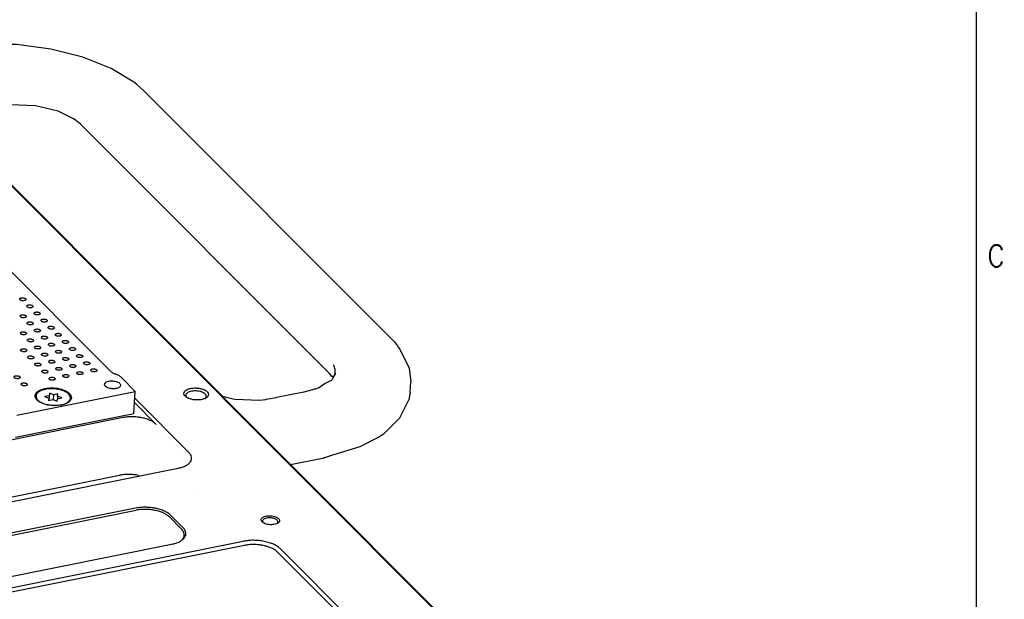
# Model space of a CAD drawing. Header units: inches. Extents: x 155 to 996, y 103 to 697.
# Tile 80 of 81: x 834 to 994, y 413 to 507. Entities that reach past the tile are written whole.
import ezdxf

# ---------------------------------------------------------------- set-up
doc = ezdxf.new("R2010")
doc.units = ezdxf.units.IN
doc.layers.add('1', color=7, linetype='Continuous')
doc.styles.add('CONVERTER_15', font='txt.shx', dxfattribs={"width": 0.9})

# ---------------------------------------------------------------- blocks, each defined once
blk = doc.blocks.new('E8021-24140', base_point=(199.01, 250.26))
at = {"color": 7, "linetype": 'Continuous'}
for p, q in [((732.97, 579.71), (944.08, 368.4)), ((944.92, 367.7), (733.81, 579.01)), ((861.05, 445.69), (861.09, 445.65)), ((856.14, 441.26), (852.6, 444.8)), ((852.65, 445.5), (861.44, 436.7)), ((864.07, 445.46), (864.1, 445.49)), ((850.76, 442.37), (764.9, 425.14)), ((770.55, 417.05), (850.19, 433.02)), ((773.83, 416.95), (859.69, 434.17)), ((853.24, 433), (853.47, 432.92)), ((862.37, 430.21), (862.38, 430.21)), ((862.37, 430.21), (862.38, 430.21)), ((852.79, 427.69), (818.09, 420.73)), ((818.19, 420.4), (852.89, 427.36)), ((860.49, 424.52), (858.49, 426.52)), ((858.26, 426.26), (860.25, 424.26)), ((873.49, 425.32), (873.47, 425.33)), ((875.74, 425.18), (875.74, 425.18)), ((820.7, 414.23), (858.63, 421.83)), ((830.22, 414.29), (870.25, 422.32)), ((860.06, 422.34), (860.1, 422.37)), ((870.45, 421.65), (830.42, 413.62)), ((875.82, 420.55), (917.85, 378.49)), ((918.32, 379.02), (876.3, 421.08))]:
    blk.add_line(p, q, dxfattribs=at)
for points, knots in [([(864.61, 446.07), (864.6, 446.17), (864.57, 446.38), (864.32, 446.65), (863.96, 446.87), (863.49, 447.04), (862.96, 447.15), (862.4, 447.18), (861.86, 447.14), (861.38, 447.03), (860.99, 446.85), (860.71, 446.62), (860.59, 446.32), (860.67, 446.01), (860.92, 445.74), (861.28, 445.52), (861.75, 445.35), (862.28, 445.24), (862.84, 445.21), (863.38, 445.25), (863.86, 445.36), (864.25, 445.54), (864.54, 445.77), (864.59, 445.98), (864.61, 446.07)], [0, 0, 0, 0, 0.284867, 0.629704, 1.056846, 1.558432, 2.110136, 2.679395, 3.231099, 3.732685, 4.159827, 4.504664, 4.789531, 5.074398, 5.419236, 5.846377, 6.347964, 6.899667, 7.468926, 8.020631, 8.522216, 8.949358, 9.294195, 9.579063, 9.579063, 9.579063, 9.579063]), ([(863.31, 446.58), (863.16, 446.61), (862.85, 446.69), (862.37, 446.7), (861.91, 446.66), (861.51, 446.56), (861.2, 446.4), (860.99, 446.18), (860.92, 445.91), (861.01, 445.77), (861.05, 445.69)], [0, 0, 0, 0, 0.472982, 0.95914, 1.426346, 1.845455, 2.196096, 2.475537, 2.712844, 2.967858, 2.967858, 2.967858, 2.967858]), ([(864.1, 445.49), (864.15, 445.55), (864.24, 445.66), (864.26, 445.9), (864.15, 446.11), (863.94, 446.3), (863.66, 446.47), (863.43, 446.54), (863.31, 446.58)], [0, 0, 0, 0, 0.228275, 0.434379, 0.660008, 0.934226, 1.264374, 1.643168, 1.643168, 1.643168, 1.643168]), ([(856.14, 441.26), (856, 441.38), (855.71, 441.64), (855.15, 441.93), (854.52, 442.17), (853.8, 442.35), (853.04, 442.47), (852.27, 442.51), (851.5, 442.49), (851.01, 442.41), (850.76, 442.37)], [0, 0, 0, 0, 0.542365, 1.162464, 1.851045, 2.592249, 3.366058, 4.150163, 4.921564, 5.658113, 5.658113, 5.658113, 5.658113]), ([(859.69, 434.17), (859.92, 434.22), (860.34, 434.32), (860.9, 434.55), (861.36, 434.84), (861.69, 435.18), (861.87, 435.56), (861.89, 435.96), (861.74, 436.36), (861.54, 436.58), (861.44, 436.7)], [0, 0, 0, 0, 0.682025, 1.29423, 1.828246, 2.286433, 2.687103, 3.06723, 3.472519, 3.938151, 3.938151, 3.938151, 3.938151]), ([(853.24, 433), (852.98, 433.04), (852.47, 433.13), (851.69, 433.17), (850.93, 433.15), (850.43, 433.06), (850.19, 433.02)], [0, 0, 0, 0, 0.773813, 1.557921, 2.329325, 3.065877, 3.065877, 3.065877, 3.065877]), ([(858.49, 426.52), (858.35, 426.65), (858.04, 426.92), (857.45, 427.22), (856.77, 427.48), (856.01, 427.68), (855.21, 427.8), (854.38, 427.84), (853.57, 427.82), (853.04, 427.73), (852.79, 427.69)], [0, 0, 0, 0, 0.576263, 1.235118, 1.966736, 2.754264, 3.576437, 4.409548, 5.229162, 6.011745, 6.011745, 6.011745, 6.011745]), ([(858.26, 426.26), (858.12, 426.37), (857.83, 426.63), (857.28, 426.92), (856.64, 427.16), (855.92, 427.34), (855.17, 427.46), (854.39, 427.5), (853.62, 427.48), (853.13, 427.4), (852.89, 427.36)], [0, 0, 0, 0, 0.542365, 1.162464, 1.851045, 2.592249, 3.366058, 4.150163, 4.921564, 5.658113, 5.658113, 5.658113, 5.658113]), ([(876.14, 425.63), (876.13, 425.71), (876.11, 425.87), (875.92, 426.07), (875.65, 426.23), (875.3, 426.36), (874.9, 426.44), (874.48, 426.47), (874.07, 426.44), (873.71, 426.35), (873.42, 426.22), (873.21, 426.04), (873.12, 425.82), (873.18, 425.59), (873.37, 425.39), (873.64, 425.22), (873.99, 425.09), (874.39, 425.01), (874.81, 424.99), (875.21, 425.02), (875.58, 425.1), (875.86, 425.23), (876.08, 425.41), (876.12, 425.56), (876.14, 425.63)], [0, 0, 0, 0, 0.21365, 0.472278, 0.792635, 1.168824, 1.582602, 2.009546, 2.423324, 2.799514, 3.11987, 3.378498, 3.592148, 3.805799, 4.064427, 4.384783, 4.760973, 5.17475, 5.601695, 6.015473, 6.391662, 6.712019, 6.970646, 7.184297, 7.184297, 7.184297, 7.184297]), ([(874.68, 426.11), (874.57, 426.12), (874.37, 426.12), (874.08, 426.09), (873.82, 426.02), (873.61, 425.92), (873.46, 425.79), (873.38, 425.64), (873.38, 425.47), (873.44, 425.38), (873.47, 425.33)], [0, 0, 0, 0, 0.309957, 0.605855, 0.874706, 1.107056, 1.299795, 1.460685, 1.612187, 1.782682, 1.782682, 1.782682, 1.782682]), ([(875.74, 425.18), (875.78, 425.23), (875.86, 425.31), (875.89, 425.47), (875.83, 425.64), (875.7, 425.78), (875.51, 425.91), (875.26, 426.01), (874.98, 426.08), (874.78, 426.1), (874.68, 426.11)], [0, 0, 0, 0, 0.172666, 0.32463, 0.483962, 0.674051, 0.903626, 1.170169, 1.464565, 1.774005, 1.774005, 1.774005, 1.774005]), ([(858.63, 421.83), (858.87, 421.89), (859.32, 421.99), (859.92, 422.24), (860.4, 422.55), (860.75, 422.9), (860.95, 423.31), (860.96, 423.74), (860.8, 424.17), (860.6, 424.4), (860.49, 424.52)], [0, 0, 0, 0, 0.724651, 1.37512, 1.942511, 2.429335, 2.855047, 3.258932, 3.689551, 4.184286, 4.184286, 4.184286, 4.184286]), ([(860.1, 422.37), (860.25, 422.5), (860.54, 422.75), (860.73, 423.28), (860.62, 423.83), (860.38, 424.11), (860.25, 424.26)], [0, 0, 0, 0, 0.598525, 1.106168, 1.610344, 2.200769, 2.200769, 2.200769, 2.200769]), ([(876.3, 421.08), (876.14, 421.21), (875.81, 421.5), (875.19, 421.82), (874.47, 422.1), (873.67, 422.3), (872.82, 422.43), (871.94, 422.48), (871.08, 422.46), (870.52, 422.36), (870.25, 422.32)], [0, 0, 0, 0, 0.610161, 1.307771, 2.082426, 2.91628, 3.786815, 4.668934, 5.536759, 6.365377, 6.365377, 6.365377, 6.365377]), ([(875.82, 420.55), (875.69, 420.67), (875.39, 420.93), (874.84, 421.21), (874.2, 421.46), (873.49, 421.64), (872.73, 421.76), (871.96, 421.8), (871.19, 421.78), (870.69, 421.69), (870.45, 421.65)], [0, 0, 0, 0, 0.542365, 1.162464, 1.851045, 2.592249, 3.366058, 4.150163, 4.921564, 5.658113, 5.658113, 5.658113, 5.658113])]:
    blk.add_open_spline(points, degree=3, knots=knots, dxfattribs=at)
blk = doc.blocks.new('E6978-24992', base_point=(812.28, 434.76))
at = {"color": 7, "linetype": 'Continuous'}
for p, q in [((812.28, 500.46), (821.2, 502.25)), ((821.22, 502.26), (821.2, 502.25)), ((821.28, 502.27), (821.22, 502.26)), ((821.73, 502.32), (821.28, 502.27)), ((821.94, 502.34), (821.73, 502.32)), ((822.06, 502.33), (821.94, 502.34)), ((822.12, 502.32), (822.06, 502.33)), ((822.5, 502.39), (822.12, 502.32)), ((827.89, 502.93), (822.5, 502.39)), ((833.48, 502.84), (827.89, 502.93)), ((839.01, 502.13), (833.48, 502.84)), ((844.2, 500.82), (839.01, 502.13)), ((848.8, 498.98), (844.2, 500.82)), ((852.49, 496.76), (848.8, 498.98)), ((852.6, 496.7), (852.49, 496.76)), ((852.65, 496.65), (852.6, 496.7)), ((852.67, 496.64), (852.65, 496.65)), ((852.69, 496.63), (852.67, 496.64)), ((852.74, 496.58), (852.69, 496.63)), ((852.92, 496.43), (852.74, 496.58)), ((854.12, 495.37), (852.92, 496.43)), ((894.48, 454.98), (854.12, 495.37)), ((825.35, 491.76), (829.8, 492.66)), ((829.93, 492.67), (829.8, 492.66)), ((830.76, 492.8), (829.93, 492.67)), ((831.16, 492.87), (830.76, 492.8)), ((831.4, 492.93), (831.16, 492.87)), ((831.52, 492.97), (831.4, 492.93)), ((832.57, 493.09), (831.52, 492.97)), ((836.54, 492.93), (832.57, 493.09)), ((840.21, 492.07), (836.54, 492.93)), ((842.7, 490.81), (840.21, 492.07)), ((822.57, 490.88), (822.16, 490.58)), ((822.99, 491.14), (822.57, 490.88)), ((823.43, 491.27), (822.99, 491.14)), ((823.5, 491.28), (823.43, 491.27)), ((823.65, 491.31), (823.5, 491.28)), ((823.97, 491.39), (823.65, 491.31)), ((825.35, 491.76), (823.97, 491.39)), ((842.99, 490.67), (842.7, 490.81)), ((843.1, 490.59), (842.99, 490.67)), ((843.1, 490.58), (843.1, 490.59)), ((843.11, 490.56), (843.1, 490.58)), ((843.13, 490.53), (843.11, 490.56)), ((843.17, 490.49), (843.13, 490.53)), ((843.28, 490.39), (843.17, 490.49)), ((843.45, 490.25), (843.28, 490.39)), ((843.89, 489.9), (843.45, 490.25)), ((884.24, 449.51), (843.89, 489.9)), ((894.48, 454.98), (894.78, 454.63)), ((894.78, 454.63), (895.13, 454.21)), ((895.13, 454.21), (895.27, 454.02)), ((895.27, 454.02), (895.34, 453.91)), ((895.34, 453.91), (895.38, 453.84)), ((895.38, 453.84), (895.39, 453.81)), ((895.39, 453.81), (895.65, 453.49)), ((895.65, 453.49), (897.15, 450.36)), ((884.45, 449.24), (884.24, 449.51)), ((884.57, 449.11), (884.45, 449.24)), ((884.64, 449.05), (884.57, 449.11)), ((884.7, 449.02), (884.64, 449.05)), ((884.95, 449.09), (884.68, 448.55)), ((884.74, 449.01), (884.7, 449.02)), ((884.83, 448.92), (884.74, 449.01)), ((884.84, 448.86), (884.79, 449.16)), ((885.19, 449.51), (884.95, 449.09)), ((885.09, 449.65), (885.19, 449.51)), ((897.15, 450.36), (897.46, 448.19)), ((883.52, 447.87), (882.45, 447.14)), ((884.52, 448.37), (883.52, 447.87)), ((884.68, 448.55), (884.52, 448.37)), ((897.35, 446.44), (897.46, 448.19)), ((866.87, 445.82), (867.5, 445.68)), ((867.5, 445.68), (868.91, 445.35)), ((880.1, 446.51), (875.65, 445.62)), ((881.48, 446.89), (880.1, 446.51)), ((881.8, 446.97), (881.48, 446.89)), ((881.95, 447), (881.8, 446.97)), ((882.02, 447.01), (881.95, 447)), ((882.45, 447.14), (882.02, 447.01)), ((897.35, 446.44), (897.12, 445.3)), ((868.91, 445.35), (872.88, 445.18)), ((872.88, 445.18), (873.92, 445.31)), ((873.92, 445.31), (874.04, 445.35)), ((874.04, 445.35), (874.28, 445.4)), ((874.28, 445.4), (874.69, 445.48)), ((874.69, 445.48), (875.51, 445.6)), ((875.51, 445.6), (875.65, 445.62)), ((897.12, 445.3), (895.61, 442.26)), ((895.61, 442.26), (892.93, 439.63)), ((892.93, 439.63), (892.22, 439.22)), ((892.22, 439.22), (889.16, 437.64)), ((884.2, 436.11), (884.1, 436.06)), ((884.25, 436.13), (884.2, 436.11)), ((884.58, 436.2), (884.25, 436.13)), ((889.16, 437.64), (884.58, 436.2)), ((877.93, 434.76), (883.35, 435.84)), ((883.44, 435.87), (883.35, 435.84)), ((883.91, 435.99), (883.44, 435.87)), ((884.1, 436.06), (883.91, 435.99))]:
    blk.add_line(p, q, dxfattribs=at)
for points, knots in [([(821.31, 502.26), (821.29, 502.26), (821.26, 502.26), (821.23, 502.26), (821.21, 502.26)], [0, 0, 0, 0, 0.04769152, 0.09403032, 0.09403032, 0.09403032, 0.09403032]), ([(829.8, 492.66), (829.81, 492.66), (829.84, 492.67), (829.86, 492.68), (829.87, 492.68)], [0, 0, 0, 0, 0.04125826, 0.08332157, 0.08332157, 0.08332157, 0.08332157]), ([(843.79, 490.01), (843.8, 489.99), (843.83, 489.95), (843.87, 489.92), (843.89, 489.9)], [0, 0, 0, 0, 0.0749443, 0.1496694, 0.1496694, 0.1496694, 0.1496694]), ([(885.13, 449.39), (885.15, 449.65), (885.19, 450.17), (885, 450.66), (884.9, 450.91)], [0, 0, 0, 0, 0.7579, 1.554132, 1.554132, 1.554132, 1.554132]), ([(884.14, 449.62), (884.16, 449.6), (884.19, 449.56), (884.22, 449.53), (884.24, 449.51)], [0, 0, 0, 0, 0.0749443, 0.1496695, 0.1496695, 0.1496695, 0.1496695]), ([(880.11, 446.51), (880.1, 446.51), (880.1, 446.51), (880.1, 446.51), (880.1, 446.51)], [0, 0, 0, 0, 0.004898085, 0.00979479, 0.00979479, 0.00979479, 0.00979479]), ([(875.66, 445.62), (875.66, 445.62), (875.65, 445.62), (875.65, 445.62), (875.65, 445.62)], [0, 0, 0, 0, 0.004898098, 0.009794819, 0.009794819, 0.009794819, 0.009794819]), ([(883.25, 435.84), (883.26, 435.84), (883.29, 435.84), (883.33, 435.84), (883.34, 435.84)], [0, 0, 0, 0, 0.04769164, 0.09403043, 0.09403043, 0.09403043, 0.09403043]), ([(883.35, 435.84), (883.36, 435.85), (883.39, 435.85), (883.42, 435.87), (883.43, 435.87)], [0, 0, 0, 0, 0.04124785, 0.08330042, 0.08330042, 0.08330042, 0.08330042])]:
    blk.add_open_spline(points, degree=3, knots=knots, dxfattribs=at)
blk = doc.blocks.new('E8021-64140', base_point=(199.01, 250.26))
for name, p in [('E8021-24140', (199.01, 250.26)), ('E6978-24992', (812.28, 434.76))]:
    blk.add_blockref(name, p)
blk = doc.blocks.new('E8021-26512__46', base_point=(778.14, 439.18))
at = {"color": 7, "linetype": 'Continuous'}
for p, q in [((848.66, 449.93), (800.39, 498.25)), ((849.56, 449.41), (849.54, 449.42)), ((852.71, 446.62), (850.44, 448.9)), ((833.5, 442.76), (852.71, 446.62)), ((852.49, 443.04), (852.71, 446.62)), ((833.28, 439.18), (852.49, 443.04))]:
    blk.add_line(p, q, dxfattribs=at)
for points, knots in [([(833.99, 461.59), (834, 461.56), (834.01, 461.49), (834.11, 461.41), (834.23, 461.36), (834.39, 461.32), (834.56, 461.31), (834.72, 461.33), (834.86, 461.37), (834.95, 461.43), (835, 461.53), (834.97, 461.62), (834.88, 461.7), (834.75, 461.76), (834.59, 461.8), (834.42, 461.81), (834.26, 461.79), (834.13, 461.75), (834.02, 461.68), (834, 461.62), (833.99, 461.59)], [0, 0, 0, 0, 0.088201, 0.201564, 0.345167, 0.510862, 0.68451, 0.850206, 0.993808, 1.107172, 1.195372, 1.283573, 1.396937, 1.540539, 1.706235, 1.879883, 2.045578, 2.189181, 2.302544, 2.390745, 2.390745, 2.390745, 2.390745]), ([(835.14, 460.44), (835.15, 460.41), (835.16, 460.34), (835.26, 460.26), (835.38, 460.2), (835.54, 460.17), (835.71, 460.16), (835.87, 460.17), (836.01, 460.22), (836.11, 460.28), (836.15, 460.37), (836.12, 460.47), (836.03, 460.55), (835.9, 460.61), (835.74, 460.64), (835.57, 460.65), (835.41, 460.64), (835.28, 460.59), (835.17, 460.53), (835.15, 460.46), (835.14, 460.44)], [0, 0, 0, 0, 0.088201, 0.201564, 0.345167, 0.510862, 0.68451, 0.850206, 0.993808, 1.107172, 1.195372, 1.283573, 1.396937, 1.540539, 1.706235, 1.879883, 2.045578, 2.189181, 2.302544, 2.390745, 2.390745, 2.390745, 2.390745]), ([(834.03, 458.83), (834.04, 458.8), (834.05, 458.73), (834.15, 458.66), (834.28, 458.6), (834.43, 458.56), (834.6, 458.55), (834.76, 458.57), (834.9, 458.61), (835, 458.67), (835.05, 458.77), (835.01, 458.87), (834.92, 458.94), (834.79, 459), (834.63, 459.04), (834.46, 459.05), (834.3, 459.03), (834.17, 458.99), (834.06, 458.92), (834.04, 458.86), (834.03, 458.83)], [0, 0, 0, 0, 0.088201, 0.201564, 0.345167, 0.510862, 0.68451, 0.850206, 0.993808, 1.107172, 1.195372, 1.283573, 1.396937, 1.540539, 1.706235, 1.879883, 2.045578, 2.189181, 2.302544, 2.390745, 2.390745, 2.390745, 2.390745]), ([(836.29, 459.28), (836.3, 459.25), (836.31, 459.18), (836.41, 459.11), (836.54, 459.05), (836.69, 459.01), (836.86, 459), (837.02, 459.02), (837.16, 459.06), (837.26, 459.13), (837.31, 459.22), (837.27, 459.32), (837.18, 459.39), (837.05, 459.45), (836.89, 459.49), (836.72, 459.5), (836.56, 459.48), (836.43, 459.44), (836.32, 459.38), (836.3, 459.31), (836.29, 459.28)], [0, 0, 0, 0, 0.088201, 0.201564, 0.345167, 0.510862, 0.68451, 0.850206, 0.993808, 1.107172, 1.195372, 1.283573, 1.396937, 1.540539, 1.706235, 1.879883, 2.045578, 2.189181, 2.302544, 2.390745, 2.390745, 2.390745, 2.390745]), ([(835.19, 457.68), (835.19, 457.65), (835.2, 457.58), (835.3, 457.5), (835.43, 457.44), (835.59, 457.41), (835.75, 457.4), (835.92, 457.41), (836.05, 457.46), (836.15, 457.52), (836.2, 457.61), (836.16, 457.71), (836.07, 457.79), (835.94, 457.85), (835.78, 457.88), (835.62, 457.89), (835.45, 457.88), (835.32, 457.83), (835.22, 457.77), (835.2, 457.71), (835.19, 457.68)], [0, 0, 0, 0, 0.088201, 0.201564, 0.345167, 0.510862, 0.68451, 0.850206, 0.993808, 1.107172, 1.195372, 1.283573, 1.396937, 1.540539, 1.706235, 1.879883, 2.045578, 2.189181, 2.302544, 2.390745, 2.390745, 2.390745, 2.390745]), ([(837.45, 458.13), (837.45, 458.1), (837.46, 458.03), (837.56, 457.96), (837.69, 457.9), (837.85, 457.86), (838.01, 457.85), (838.18, 457.87), (838.31, 457.91), (838.41, 457.97), (838.46, 458.07), (838.42, 458.17), (838.33, 458.24), (838.2, 458.3), (838.04, 458.34), (837.88, 458.35), (837.71, 458.33), (837.58, 458.29), (837.48, 458.22), (837.46, 458.16), (837.45, 458.13)], [0, 0, 0, 0, 0.088201, 0.201564, 0.345167, 0.510862, 0.68451, 0.850206, 0.993808, 1.107172, 1.195372, 1.283573, 1.396937, 1.540539, 1.706235, 1.879883, 2.045578, 2.189181, 2.302544, 2.390745, 2.390745, 2.390745, 2.390745]), ([(838.6, 456.98), (838.6, 456.95), (838.62, 456.88), (838.71, 456.8), (838.84, 456.74), (839, 456.71), (839.17, 456.7), (839.33, 456.71), (839.46, 456.76), (839.56, 456.82), (839.61, 456.91), (839.57, 457.01), (839.48, 457.09), (839.35, 457.15), (839.2, 457.18), (839.03, 457.19), (838.87, 457.18), (838.73, 457.13), (838.63, 457.07), (838.61, 457.01), (838.6, 456.98)], [0, 0, 0, 0, 0.088201, 0.201564, 0.345167, 0.510862, 0.68451, 0.850206, 0.993808, 1.107172, 1.195372, 1.283573, 1.396937, 1.540539, 1.706235, 1.879883, 2.045578, 2.189181, 2.302544, 2.390745, 2.390745, 2.390745, 2.390745]), ([(834.08, 456.07), (834.08, 456.04), (834.1, 455.97), (834.19, 455.9), (834.32, 455.84), (834.48, 455.8), (834.65, 455.79), (834.81, 455.81), (834.94, 455.85), (835.04, 455.91), (835.09, 456.01), (835.05, 456.11), (834.96, 456.18), (834.83, 456.24), (834.68, 456.28), (834.51, 456.29), (834.35, 456.27), (834.21, 456.23), (834.11, 456.16), (834.09, 456.1), (834.08, 456.07)], [0, 0, 0, 0, 0.088201, 0.201564, 0.345167, 0.510862, 0.68451, 0.850206, 0.993808, 1.107172, 1.195372, 1.283573, 1.396937, 1.540539, 1.706235, 1.879883, 2.045578, 2.189181, 2.302544, 2.390745, 2.390745, 2.390745, 2.390745]), ([(836.34, 456.52), (836.34, 456.49), (836.36, 456.43), (836.45, 456.35), (836.58, 456.29), (836.74, 456.25), (836.91, 456.24), (837.07, 456.26), (837.2, 456.3), (837.3, 456.37), (837.35, 456.46), (837.31, 456.56), (837.22, 456.64), (837.09, 456.69), (836.94, 456.73), (836.77, 456.74), (836.61, 456.72), (836.47, 456.68), (836.37, 456.62), (836.35, 456.55), (836.34, 456.52)], [0, 0, 0, 0, 0.088201, 0.201564, 0.345167, 0.510862, 0.68451, 0.850206, 0.993808, 1.107172, 1.195372, 1.283573, 1.396937, 1.540539, 1.706235, 1.879883, 2.045578, 2.189181, 2.302544, 2.390745, 2.390745, 2.390745, 2.390745]), ([(837.49, 455.37), (837.5, 455.34), (837.51, 455.27), (837.6, 455.2), (837.73, 455.14), (837.89, 455.1), (838.06, 455.09), (838.22, 455.11), (838.35, 455.15), (838.45, 455.21), (838.5, 455.31), (838.47, 455.41), (838.37, 455.48), (838.25, 455.54), (838.09, 455.58), (837.92, 455.59), (837.76, 455.57), (837.62, 455.53), (837.52, 455.47), (837.5, 455.4), (837.49, 455.37)], [0, 0, 0, 0, 0.088201, 0.201564, 0.345167, 0.510862, 0.68451, 0.850206, 0.993808, 1.107172, 1.195372, 1.283573, 1.396937, 1.540539, 1.706235, 1.879883, 2.045578, 2.189181, 2.302544, 2.390745, 2.390745, 2.390745, 2.390745]), ([(839.75, 455.82), (839.75, 455.79), (839.77, 455.73), (839.86, 455.65), (839.99, 455.59), (840.15, 455.56), (840.32, 455.54), (840.48, 455.56), (840.61, 455.6), (840.71, 455.67), (840.76, 455.76), (840.72, 455.86), (840.63, 455.94), (840.51, 455.99), (840.35, 456.03), (840.18, 456.04), (840.02, 456.02), (839.88, 455.98), (839.78, 455.92), (839.76, 455.85), (839.75, 455.82)], [0, 0, 0, 0, 0.088201, 0.201564, 0.345167, 0.510862, 0.68451, 0.850206, 0.993808, 1.107172, 1.195372, 1.283573, 1.396937, 1.540539, 1.706235, 1.879883, 2.045578, 2.189181, 2.302544, 2.390745, 2.390745, 2.390745, 2.390745]), ([(835.23, 454.92), (835.24, 454.89), (835.25, 454.82), (835.34, 454.74), (835.47, 454.69), (835.63, 454.65), (835.8, 454.64), (835.96, 454.66), (836.09, 454.7), (836.19, 454.76), (836.24, 454.86), (836.21, 454.95), (836.12, 455.03), (835.99, 455.09), (835.83, 455.12), (835.66, 455.14), (835.5, 455.12), (835.36, 455.08), (835.26, 455.01), (835.24, 454.95), (835.23, 454.92)], [0, 0, 0, 0, 0.088201, 0.201564, 0.345167, 0.510862, 0.68451, 0.850206, 0.993808, 1.107172, 1.195372, 1.283573, 1.396937, 1.540539, 1.706235, 1.879883, 2.045578, 2.189181, 2.302544, 2.390745, 2.390745, 2.390745, 2.390745]), ([(836.38, 453.76), (836.39, 453.74), (836.4, 453.67), (836.5, 453.59), (836.62, 453.53), (836.78, 453.5), (836.95, 453.49), (837.11, 453.5), (837.25, 453.55), (837.35, 453.61), (837.39, 453.7), (837.36, 453.8), (837.27, 453.88), (837.14, 453.94), (836.98, 453.97), (836.81, 453.98), (836.65, 453.97), (836.52, 453.92), (836.41, 453.86), (836.39, 453.79), (836.38, 453.76)], [0, 0, 0, 0, 0.088201, 0.201564, 0.345167, 0.510862, 0.68451, 0.850206, 0.993808, 1.107172, 1.195372, 1.283573, 1.396937, 1.540539, 1.706235, 1.879883, 2.045578, 2.189181, 2.302544, 2.390745, 2.390745, 2.390745, 2.390745]), ([(838.64, 454.22), (838.65, 454.19), (838.66, 454.12), (838.76, 454.04), (838.88, 453.99), (839.04, 453.95), (839.21, 453.94), (839.37, 453.96), (839.51, 454), (839.6, 454.06), (839.65, 454.16), (839.62, 454.25), (839.53, 454.33), (839.4, 454.39), (839.24, 454.43), (839.07, 454.44), (838.91, 454.42), (838.78, 454.38), (838.67, 454.31), (838.65, 454.25), (838.64, 454.22)], [0, 0, 0, 0, 0.088201, 0.201564, 0.345167, 0.510862, 0.68451, 0.850206, 0.993808, 1.107172, 1.195372, 1.283573, 1.396937, 1.540539, 1.706235, 1.879883, 2.045578, 2.189181, 2.302544, 2.390745, 2.390745, 2.390745, 2.390745]), ([(840.9, 454.67), (840.91, 454.64), (840.92, 454.57), (841.02, 454.5), (841.14, 454.44), (841.3, 454.4), (841.47, 454.39), (841.63, 454.41), (841.77, 454.45), (841.86, 454.52), (841.91, 454.61), (841.88, 454.71), (841.79, 454.78), (841.66, 454.84), (841.5, 454.88), (841.33, 454.89), (841.17, 454.87), (841.04, 454.83), (840.93, 454.77), (840.91, 454.7), (840.9, 454.67)], [0, 0, 0, 0, 0.088201, 0.201564, 0.345167, 0.510862, 0.68451, 0.850206, 0.993808, 1.107172, 1.195372, 1.283573, 1.396937, 1.540539, 1.706235, 1.879883, 2.045578, 2.189181, 2.302544, 2.390745, 2.390745, 2.390745, 2.390745]), ([(842.05, 453.52), (842.06, 453.49), (842.07, 453.42), (842.17, 453.35), (842.29, 453.29), (842.45, 453.25), (842.62, 453.24), (842.78, 453.26), (842.92, 453.3), (843.02, 453.36), (843.06, 453.46), (843.03, 453.55), (842.94, 453.63), (842.81, 453.69), (842.65, 453.73), (842.48, 453.74), (842.32, 453.72), (842.19, 453.68), (842.08, 453.61), (842.06, 453.55), (842.05, 453.52)], [0, 0, 0, 0, 0.088201, 0.201564, 0.345167, 0.510862, 0.68451, 0.850206, 0.993808, 1.107172, 1.195372, 1.283573, 1.396937, 1.540539, 1.706235, 1.879883, 2.045578, 2.189181, 2.302544, 2.390745, 2.390745, 2.390745, 2.390745]), ([(834.12, 453.31), (834.13, 453.28), (834.14, 453.21), (834.24, 453.14), (834.36, 453.08), (834.52, 453.04), (834.69, 453.03), (834.85, 453.05), (834.99, 453.09), (835.09, 453.16), (835.13, 453.25), (835.1, 453.35), (835.01, 453.42), (834.88, 453.48), (834.72, 453.52), (834.55, 453.53), (834.39, 453.51), (834.26, 453.47), (834.15, 453.41), (834.13, 453.34), (834.12, 453.31)], [0, 0, 0, 0, 0.088201, 0.201564, 0.345167, 0.510862, 0.68451, 0.850206, 0.993808, 1.107172, 1.195372, 1.283573, 1.396937, 1.540539, 1.706235, 1.879883, 2.045578, 2.189181, 2.302544, 2.390745, 2.390745, 2.390745, 2.390745]), ([(835.27, 452.16), (835.28, 452.13), (835.29, 452.06), (835.39, 451.99), (835.51, 451.93), (835.67, 451.89), (835.84, 451.88), (836, 451.9), (836.14, 451.94), (836.24, 452), (836.28, 452.1), (836.25, 452.2), (836.16, 452.27), (836.03, 452.33), (835.87, 452.37), (835.7, 452.38), (835.54, 452.36), (835.41, 452.32), (835.3, 452.25), (835.28, 452.19), (835.27, 452.16)], [0, 0, 0, 0, 0.088201, 0.201564, 0.345167, 0.510862, 0.68451, 0.850206, 0.993808, 1.107172, 1.195372, 1.283573, 1.396937, 1.540539, 1.706235, 1.879883, 2.045578, 2.189181, 2.302544, 2.390745, 2.390745, 2.390745, 2.390745]), ([(837.53, 452.61), (837.54, 452.58), (837.55, 452.51), (837.65, 452.44), (837.77, 452.38), (837.93, 452.34), (838.1, 452.33), (838.26, 452.35), (838.4, 452.39), (838.5, 452.46), (838.54, 452.55), (838.51, 452.65), (838.42, 452.72), (838.29, 452.78), (838.13, 452.82), (837.96, 452.83), (837.8, 452.81), (837.67, 452.77), (837.56, 452.71), (837.54, 452.64), (837.53, 452.61)], [0, 0, 0, 0, 0.088201, 0.201564, 0.345167, 0.510862, 0.68451, 0.850206, 0.993808, 1.107172, 1.195372, 1.283573, 1.396937, 1.540539, 1.706235, 1.879883, 2.045578, 2.189181, 2.302544, 2.390745, 2.390745, 2.390745, 2.390745]), ([(839.79, 453.07), (839.8, 453.04), (839.81, 452.97), (839.91, 452.89), (840.03, 452.83), (840.19, 452.8), (840.36, 452.79), (840.52, 452.8), (840.66, 452.85), (840.76, 452.91), (840.8, 453), (840.77, 453.1), (840.68, 453.18), (840.55, 453.24), (840.39, 453.27), (840.22, 453.28), (840.06, 453.27), (839.93, 453.22), (839.82, 453.16), (839.8, 453.09), (839.79, 453.07)], [0, 0, 0, 0, 0.088201, 0.201564, 0.345167, 0.510862, 0.68451, 0.850206, 0.993808, 1.107172, 1.195372, 1.283573, 1.396937, 1.540539, 1.706235, 1.879883, 2.045578, 2.189181, 2.302544, 2.390745, 2.390745, 2.390745, 2.390745]), ([(840.94, 451.91), (840.95, 451.88), (840.96, 451.81), (841.06, 451.74), (841.19, 451.68), (841.34, 451.64), (841.51, 451.63), (841.67, 451.65), (841.81, 451.69), (841.91, 451.76), (841.96, 451.85), (841.92, 451.95), (841.83, 452.02), (841.7, 452.08), (841.54, 452.12), (841.37, 452.13), (841.21, 452.11), (841.08, 452.07), (840.97, 452.01), (840.95, 451.94), (840.94, 451.91)], [0, 0, 0, 0, 0.088201, 0.201564, 0.345167, 0.510862, 0.68451, 0.850206, 0.993808, 1.107172, 1.195372, 1.283573, 1.396937, 1.540539, 1.706235, 1.879883, 2.045578, 2.189181, 2.302544, 2.390745, 2.390745, 2.390745, 2.390745]), ([(843.2, 452.37), (843.21, 452.34), (843.22, 452.27), (843.32, 452.19), (843.45, 452.13), (843.6, 452.1), (843.77, 452.09), (843.93, 452.1), (844.07, 452.15), (844.17, 452.21), (844.22, 452.3), (844.18, 452.4), (844.09, 452.48), (843.96, 452.54), (843.8, 452.57), (843.63, 452.58), (843.47, 452.57), (843.34, 452.52), (843.23, 452.46), (843.21, 452.39), (843.2, 452.37)], [0, 0, 0, 0, 0.088201, 0.201564, 0.345167, 0.510862, 0.68451, 0.850206, 0.993808, 1.107172, 1.195372, 1.283573, 1.396937, 1.540539, 1.706235, 1.879883, 2.045578, 2.189181, 2.302544, 2.390745, 2.390745, 2.390745, 2.390745]), ([(836.43, 451.01), (836.43, 450.98), (836.44, 450.91), (836.54, 450.83), (836.67, 450.77), (836.82, 450.74), (836.99, 450.73), (837.15, 450.74), (837.29, 450.79), (837.39, 450.85), (837.44, 450.94), (837.4, 451.04), (837.31, 451.12), (837.18, 451.18), (837.02, 451.21), (836.85, 451.22), (836.69, 451.21), (836.56, 451.16), (836.46, 451.1), (836.43, 451.03), (836.43, 451.01)], [0, 0, 0, 0, 0.088201, 0.201564, 0.345167, 0.510862, 0.68451, 0.850206, 0.993808, 1.107172, 1.195372, 1.283573, 1.396937, 1.540539, 1.706235, 1.879883, 2.045578, 2.189181, 2.302544, 2.390745, 2.390745, 2.390745, 2.390745]), ([(838.68, 451.46), (838.69, 451.43), (838.7, 451.36), (838.8, 451.29), (838.93, 451.23), (839.08, 451.19), (839.25, 451.18), (839.41, 451.2), (839.55, 451.24), (839.65, 451.3), (839.7, 451.4), (839.66, 451.5), (839.57, 451.57), (839.44, 451.63), (839.28, 451.67), (839.11, 451.68), (838.95, 451.66), (838.82, 451.62), (838.71, 451.55), (838.69, 451.49), (838.68, 451.46)], [0, 0, 0, 0, 0.088201, 0.201564, 0.345167, 0.510862, 0.68451, 0.850206, 0.993808, 1.107172, 1.195372, 1.283573, 1.396937, 1.540539, 1.706235, 1.879883, 2.045578, 2.189181, 2.302544, 2.390745, 2.390745, 2.390745, 2.390745]), ([(839.84, 450.31), (839.84, 450.28), (839.85, 450.21), (839.95, 450.13), (840.08, 450.07), (840.24, 450.04), (840.4, 450.03), (840.57, 450.04), (840.7, 450.09), (840.8, 450.15), (840.85, 450.24), (840.81, 450.34), (840.72, 450.42), (840.59, 450.48), (840.43, 450.51), (840.27, 450.52), (840.1, 450.51), (839.97, 450.46), (839.87, 450.4), (839.85, 450.34), (839.84, 450.31)], [0, 0, 0, 0, 0.088201, 0.201564, 0.345167, 0.510862, 0.68451, 0.850206, 0.993808, 1.107172, 1.195372, 1.283573, 1.396937, 1.540539, 1.706235, 1.879883, 2.045578, 2.189181, 2.302544, 2.390745, 2.390745, 2.390745, 2.390745]), ([(842.1, 450.76), (842.1, 450.73), (842.11, 450.66), (842.21, 450.59), (842.34, 450.53), (842.5, 450.49), (842.66, 450.48), (842.83, 450.5), (842.96, 450.54), (843.06, 450.6), (843.11, 450.7), (843.07, 450.8), (842.98, 450.87), (842.85, 450.93), (842.69, 450.97), (842.53, 450.98), (842.36, 450.96), (842.23, 450.92), (842.13, 450.85), (842.11, 450.79), (842.1, 450.76)], [0, 0, 0, 0, 0.088201, 0.201564, 0.345167, 0.510862, 0.68451, 0.850206, 0.993808, 1.107172, 1.195372, 1.283573, 1.396937, 1.540539, 1.706235, 1.879883, 2.045578, 2.189181, 2.302544, 2.390745, 2.390745, 2.390745, 2.390745]), ([(844.36, 451.21), (844.36, 451.18), (844.37, 451.12), (844.47, 451.04), (844.6, 450.98), (844.76, 450.94), (844.92, 450.93), (845.09, 450.95), (845.22, 450.99), (845.32, 451.06), (845.37, 451.15), (845.33, 451.25), (845.24, 451.32), (845.11, 451.38), (844.95, 451.42), (844.79, 451.43), (844.62, 451.41), (844.49, 451.37), (844.39, 451.31), (844.37, 451.24), (844.36, 451.21)], [0, 0, 0, 0, 0.088201, 0.201564, 0.345167, 0.510862, 0.68451, 0.850206, 0.993808, 1.107172, 1.195372, 1.283573, 1.396937, 1.540539, 1.706235, 1.879883, 2.045578, 2.189181, 2.302544, 2.390745, 2.390745, 2.390745, 2.390745]), ([(833.06, 448.95), (833.06, 448.92), (833.08, 448.85), (833.17, 448.77), (833.3, 448.71), (833.46, 448.68), (833.63, 448.67), (833.79, 448.68), (833.92, 448.73), (834.02, 448.79), (834.07, 448.88), (834.03, 448.98), (833.94, 449.06), (833.81, 449.12), (833.66, 449.15), (833.49, 449.16), (833.33, 449.15), (833.19, 449.1), (833.09, 449.04), (833.07, 448.98), (833.06, 448.95)], [0, 0, 0, 0, 0.088201, 0.201564, 0.345167, 0.510862, 0.68451, 0.850206, 0.993808, 1.107172, 1.195372, 1.283573, 1.396937, 1.540539, 1.706235, 1.879883, 2.045578, 2.189181, 2.302544, 2.390745, 2.390745, 2.390745, 2.390745]), ([(837.58, 449.85), (837.58, 449.82), (837.6, 449.76), (837.69, 449.68), (837.82, 449.62), (837.98, 449.58), (838.15, 449.57), (838.31, 449.59), (838.44, 449.63), (838.54, 449.7), (838.59, 449.79), (838.55, 449.89), (838.46, 449.96), (838.33, 450.02), (838.18, 450.06), (838.01, 450.07), (837.84, 450.05), (837.71, 450.01), (837.61, 449.95), (837.59, 449.88), (837.58, 449.85)], [0, 0, 0, 0, 0.088201, 0.201564, 0.345167, 0.510862, 0.68451, 0.850206, 0.993808, 1.107172, 1.195372, 1.283573, 1.396937, 1.540539, 1.706235, 1.879883, 2.045578, 2.189181, 2.302544, 2.390745, 2.390745, 2.390745, 2.390745]), ([(838.73, 448.7), (838.73, 448.67), (838.75, 448.6), (838.84, 448.53), (838.97, 448.47), (839.13, 448.43), (839.3, 448.42), (839.46, 448.44), (839.59, 448.48), (839.69, 448.54), (839.74, 448.64), (839.7, 448.74), (839.61, 448.81), (839.48, 448.87), (839.33, 448.91), (839.16, 448.92), (839, 448.9), (838.86, 448.86), (838.76, 448.8), (838.74, 448.73), (838.73, 448.7)], [0, 0, 0, 0, 0.088201, 0.201564, 0.345167, 0.510862, 0.68451, 0.850206, 0.993808, 1.107172, 1.195372, 1.283573, 1.396937, 1.540539, 1.706235, 1.879883, 2.045578, 2.189181, 2.302544, 2.390745, 2.390745, 2.390745, 2.390745]), ([(840.99, 449.15), (840.99, 449.12), (841.01, 449.06), (841.1, 448.98), (841.23, 448.92), (841.39, 448.89), (841.56, 448.87), (841.72, 448.89), (841.85, 448.93), (841.95, 449), (842, 449.09), (841.96, 449.19), (841.87, 449.27), (841.74, 449.32), (841.59, 449.36), (841.42, 449.37), (841.26, 449.35), (841.12, 449.31), (841.02, 449.25), (841, 449.18), (840.99, 449.15)], [0, 0, 0, 0, 0.088201, 0.201564, 0.345167, 0.510862, 0.68451, 0.850206, 0.993808, 1.107172, 1.195372, 1.283573, 1.396937, 1.540539, 1.706235, 1.879883, 2.045578, 2.189181, 2.302544, 2.390745, 2.390745, 2.390745, 2.390745]), ([(843.25, 449.61), (843.25, 449.58), (843.27, 449.51), (843.36, 449.43), (843.49, 449.37), (843.65, 449.34), (843.82, 449.33), (843.98, 449.34), (844.11, 449.39), (844.21, 449.45), (844.26, 449.54), (844.22, 449.64), (844.13, 449.72), (844, 449.78), (843.85, 449.81), (843.68, 449.82), (843.52, 449.81), (843.38, 449.76), (843.28, 449.7), (843.26, 449.64), (843.25, 449.61)], [0, 0, 0, 0, 0.088201, 0.201564, 0.345167, 0.510862, 0.68451, 0.850206, 0.993808, 1.107172, 1.195372, 1.283573, 1.396937, 1.540539, 1.706235, 1.879883, 2.045578, 2.189181, 2.302544, 2.390745, 2.390745, 2.390745, 2.390745]), ([(845.51, 450.06), (845.51, 450.03), (845.53, 449.96), (845.62, 449.89), (845.75, 449.83), (845.91, 449.79), (846.08, 449.78), (846.24, 449.8), (846.37, 449.84), (846.47, 449.9), (846.52, 450), (846.48, 450.1), (846.39, 450.17), (846.26, 450.23), (846.11, 450.27), (845.94, 450.28), (845.78, 450.26), (845.64, 450.22), (845.54, 450.15), (845.52, 450.09), (845.51, 450.06)], [0, 0, 0, 0, 0.088201, 0.201564, 0.345167, 0.510862, 0.68451, 0.850206, 0.993808, 1.107172, 1.195372, 1.283573, 1.396937, 1.540539, 1.706235, 1.879883, 2.045578, 2.189181, 2.302544, 2.390745, 2.390745, 2.390745, 2.390745]), ([(848.66, 449.93), (848.78, 449.83), (849.05, 449.61), (849.37, 449.48), (849.54, 449.42)], [0, 0, 0, 0, 0.470235, 1.026421, 1.026421, 1.026421, 1.026421]), ([(850.44, 448.9), (850.32, 449), (850.05, 449.22), (849.73, 449.34), (849.56, 449.41)], [0, 0, 0, 0, 0.470235, 1.026421, 1.026421, 1.026421, 1.026421]), ([(834.21, 447.79), (834.21, 447.76), (834.23, 447.7), (834.32, 447.62), (834.45, 447.56), (834.61, 447.53), (834.78, 447.51), (834.94, 447.53), (835.07, 447.57), (835.17, 447.64), (835.22, 447.73), (835.18, 447.83), (835.09, 447.91), (834.97, 447.96), (834.81, 448), (834.64, 448.01), (834.48, 447.99), (834.34, 447.95), (834.24, 447.89), (834.22, 447.82), (834.21, 447.79)], [0, 0, 0, 0, 0.088201, 0.201564, 0.345167, 0.510862, 0.68451, 0.850206, 0.993808, 1.107172, 1.195372, 1.283573, 1.396937, 1.540539, 1.706235, 1.879883, 2.045578, 2.189181, 2.302544, 2.390745, 2.390745, 2.390745, 2.390745]), ([(847.74, 447.76), (847.75, 447.7), (847.77, 447.56), (847.93, 447.39), (848.17, 447.24), (848.47, 447.13), (848.82, 447.06), (849.18, 447.04), (849.53, 447.06), (849.85, 447.14), (850.1, 447.25), (850.28, 447.4), (850.36, 447.6), (850.3, 447.8), (850.14, 447.97), (849.91, 448.12), (849.6, 448.23), (849.26, 448.3), (848.9, 448.32), (848.54, 448.3), (848.23, 448.22), (847.98, 448.11), (847.79, 447.96), (847.76, 447.82), (847.74, 447.76)], [0, 0, 0, 0, 0.185164, 0.409308, 0.68695, 1.012981, 1.371588, 1.741607, 2.100214, 2.426245, 2.703887, 2.928032, 3.113195, 3.298359, 3.522503, 3.800145, 4.126176, 4.484784, 4.854802, 5.21341, 5.539441, 5.817083, 6.041227, 6.226391, 6.226391, 6.226391, 6.226391]), ([(836.49, 445.93), (836.5, 445.8), (836.53, 445.52), (836.85, 445.15), (837.3, 444.84), (837.9, 444.58), (838.59, 444.4), (839.34, 444.31), (840.09, 444.31), (840.81, 444.4), (841.43, 444.58), (841.92, 444.84), (842.26, 445.17), (842.41, 445.57), (842.31, 445.98), (842.01, 446.35), (841.55, 446.67), (840.96, 446.92), (840.27, 447.1), (839.52, 447.19), (838.76, 447.19), (838.05, 447.1), (837.43, 446.92), (836.94, 446.66), (836.58, 446.34), (836.52, 446.06), (836.49, 445.93)], [0, 0, 0, 0, 0.383476, 0.837095, 1.391599, 2.04345, 2.769131, 3.5342, 4.299269, 5.024949, 5.6768, 6.231304, 6.684924, 7.068399, 7.451875, 7.905495, 8.459999, 9.111849, 9.83753, 10.602599, 11.367668, 12.093349, 12.7452, 13.299703, 13.753323, 14.136799, 14.136799, 14.136799, 14.136799])]:
    blk.add_open_spline(points, degree=3, knots=knots, dxfattribs=at)
blk = doc.blocks.new('0515-2032__49', base_point=(836.62, 444.32))
at = {"color": 7, "linetype": 'Continuous'}
for p, q in [((838.75, 445.92), (838.03, 445.78)), ((838.03, 445.78), (838.71, 445.53)), ((838.75, 445.92), (838.7, 445.15)), ((838.79, 446.31), (838.72, 445.16)), ((838.79, 446.31), (838.75, 445.92)), ((839.47, 446.07), (838.79, 446.31)), ((839.47, 446.07), (839.42, 445.28)), ((840.19, 446.21), (839.47, 446.07)), ((840.14, 445.82), (840.12, 445.44)), ((840.14, 445.82), (840.19, 446.21)), ((840.82, 445.58), (840.14, 445.82)), ((837.12, 445.02), (837.05, 445.07)), ((837.05, 445.07), (837.24, 444.94)), ((837.29, 444.9), (837.69, 444.7)), ((838.42, 444.46), (838.63, 444.42)), ((838.71, 445.53), (838.66, 445.14)), ((838.66, 445.14), (839.38, 445.29)), ((838.71, 445.53), (838.68, 445.15)), ((839.38, 445.29), (840.06, 445.04)), ((839.61, 444.32), (839.76, 444.32)), ((840.06, 445.04), (840.1, 445.43)), ((840.1, 445.43), (840.82, 445.58)), ((840.66, 444.4), (840.69, 444.41)), ((840.69, 444.41), (841, 444.49)), ((841.32, 444.6), (841.65, 444.75)), ((841.52, 444.67), (841.71, 444.78)), ((841.65, 444.75), (841.71, 444.78))]:
    blk.add_line(p, q, dxfattribs=at)
blk.add_open_spline([(841.71, 444.78), (841.83, 444.88), (842.06, 445.05), (842.25, 445.43), (842.19, 445.84), (841.92, 446.21), (841.49, 446.52), (840.91, 446.78), (840.24, 446.96), (839.51, 447.05), (838.77, 447.05), (838.08, 446.95), (837.48, 446.77), (837.01, 446.51), (836.7, 446.18), (836.59, 445.78), (836.73, 445.38), (836.94, 445.18), (837.05, 445.07)], degree=3, knots=[0, 0, 0, 0, 0.464902, 0.849008, 1.218472, 1.649942, 2.181373, 2.812176, 3.519169, 4.266992, 5.014815, 5.721808, 6.35261, 6.88404, 7.31551, 7.684974, 8.069081, 8.533983, 8.533983, 8.533983, 8.533983], dxfattribs=at)
blk = doc.blocks.new('E8021-66412_MUXIP01_7', base_point=(778.14, 439.18))
for name, p in [('E8021-26512__46', (778.14, 439.18)), ('0515-2032__49', (836.62, 444.32))]:
    blk.add_blockref(name, p)
blk = doc.blocks.new('E8021-96540__50', base_point=(199.01, 250.26))
for name, p in [('E8021-64140', (199.01, 250.26)), ('E8021-66412_MUXIP01_7', (778.14, 439.18))]:
    blk.add_blockref(name, p)
blk = doc.blocks.new('Gen1', base_point=(572.3, 417.2))
blk.add_blockref('E8021-96540__50', (199.01, 250.26))
blk = doc.blocks.new('Drawing_Grid_Zones__53', base_point=(160.89, 109.68))
at = {"layer": '1', "color": 4, "insert": (992.37, 468.59), "char_height": 3.5, "attachment_point": 5, "line_spacing_factor": 1.080432, "style": 'CONVERTER_15'}
blk.add_mtext('C', dxfattribs=at)
blk = doc.blocks.new('A1_Size_Advantest_Frame__54', base_point=(160.89, 109.68))
at = {"layer": '1', "color": 7, "linetype": 'Continuous'}
blk.add_line((989.19, 112.68), (989.19, 687.98), dxfattribs=at)
at = {"layer": '1'}
blk.add_blockref('Drawing_Grid_Zones__53', (160.89, 109.68), dxfattribs=at)

msp = doc.modelspace()

# ---------------------------------------------------------------- block references
for name, p in [('A1_Size_Advantest_Frame__54', (160.89, 109.68)), ('Gen1', (572.3, 417.2))]:
    msp.add_blockref(name, p)

doc.saveas('drawing.dxf')
